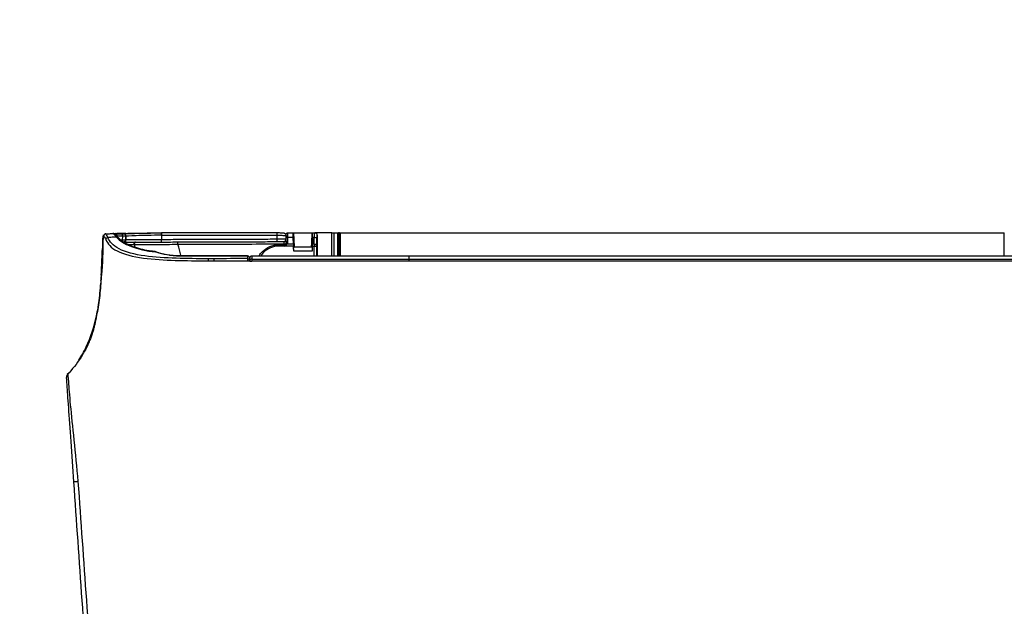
# Model space of a CAD drawing. Header units: millimetres. Extents: x 922208 to 1069538, y -182208 to -99877.
# Tile 15 of 256: x 975647 to 975903, y -179922 to -179769. Entities that reach past the tile are written whole.
import ezdxf
from ezdxf import colors
from ezdxf.entities.mleader import LeaderData, LeaderLine
from ezdxf.math import Vec2, Vec3

# ---------------------------------------------------------------- set-up
doc = ezdxf.new("R2010")
doc.units = ezdxf.units.MM
doc.header["$MEASUREMENT"] = 0
doc.layers.add('IS_KLIM Opis_Średnice', color=7, linetype='Continuous', lineweight=9)
doc.layers.add('IS_KLIM_urządzenia', color=3, linetype='Continuous')

# ---------------------------------------------------------------- blocks, each defined once
blk = doc.blocks.new('G$CFEA986A8')
at = {"layer": 'IS_KLIM_urządzenia', "linetype": 'Continuous'}
for p, q in [((53.93, 200.11), (53.93, 200.96)), ((54.23, 201.26), (55.52, 201.26)), ((55.52, 201.26), (55.54, 201.26)), ((55.54, 201.26), (55.69, 198.26)), ((55.54, 201.26), (59.6, 201.26)), ((59.62, 201.26), (60.17, 201.26)), ((64.28, 201.26), (65.29, 201.26)), ((65.09, 201.06), (65.09, 200.26)), ((65.49, 201.26), (65.29, 201.26)), ((65.29, 200.27), (65.29, 201.26)), ((65.49, 201.26), (209.47, 201.26)), ((65.49, 201.26), (65.49, 200.27)), ((65.69, 200.26), (65.69, 201.06)), ((209.47, 196.29), (209.47, 201.26)), ((53.93, 199.16), (53.93, 200.11)), ((54.24, 200.26), (54.24, 199.31)), ((55.48, 200.26), (54.24, 200.26)), ((55.51, 198.89), (55.48, 200.26)), ((60.06, 200.26), (59.65, 200.26)), ((65.09, 200.26), (65.09, 196.29)), ((65.29, 200.27), (65.49, 200.27)), ((65.29, 196.29), (65.29, 200.27)), ((65.49, 200.27), (65.5, 196.29)), ((65.7, 196.29), (65.69, 200.26)), ((46.54, 196.29), (46.54, 196.24)), ((80.5, 196.29), (80.5, 196.24)), ((80.5, 196.24), (80.5, 195.58)), ((46.54, 195.58), (46.54, 195.13)), ((80.5, 195.58), (80.5, 195.13))]:
    blk.add_line(p, q, dxfattribs=at)
for centre, radius, start, end in [((18.72, 200.56), 0.5, 357.7294, 89), ((65.29, 201.06), 0.2, 90, 179.94), ((65.49, 201.06), 0.2, 0.06, 90), ((25.66, 196.65), 0.5, 72.0675, 83.6302)]:
    blk.add_arc(centre, radius, start, end, dxfattribs=at)
at = {"layer": 'IS_KLIM_urządzenia', "linetype": 'Continuous', "extrusion": (0, 0, -1)}
for centre, radius, start, end in [((-54.23, 200.96), 0.3, 0, 90), ((-18.69, 199.74), 0.5, 182.0496, 269.8), ((-45.54, 195.79), 0.5, 90, 180), ((-46.54, 195.79), 0.5, 0, 90)]:
    blk.add_arc(centre, radius, start, end, dxfattribs=at)
at = {"layer": 'IS_KLIM_urządzenia', "linetype": 'Continuous'}
for centre, major_axis, ratio, start_param, end_param in [((14.93, 200.53), (-0.026, 0.499), 0.9983, 0, 1.502362), ((16.45, 200.61), (0.144, 0.479), 0.997743, 0.012939, 0.345034), ((16.95, 200.59), (-0.009, -0.5), 0.866632, 1.552217, 3.141593), ((18.12, 200.57), (-0.009, -0.5), 0.86661, 1.552873, 3.141593), ((26.93, 200.73), (0, 0.5), 0.034873, 4.714126, 6.335137), ((26.98, 200.73), (0, -0.5), 0.034873, 1.572542, 3.193553), ((51.98, 200.73), (0, -0.5), 0.034873, 1.572542, 3.193984), ((60.17, 200.76), (0, 0.5), 0.996195, 4.713166, 6.283185), ((15.36, 199.79), (0.457, 0.203), 0.909388, 1.232542, 2.687909), ((17.2, 199.87), (0.375, 0.331), 0.874767, 6.258498, 7.242676), ((18.08, 199.73), (-0.002, 0.5), 0.86639, 4.116092, 4.679302), ((21.31, 198.76), (-0.002, 0.49), 0.738248, 0, 1.638372), ((26.9, 199.77), (0.002, -0.5), 0.034879, 0, 1.57242), ((51.98, 199.85), (0.002, -0.5), 0.034879, 0, 1.57242), ((52.33, 198.36), (0, 0.3), 0.034873, 4.714134, 6.283185), ((53.41, 199.86), (0.002, -0.5), 0.988846, 0, 1.567605), ((53.43, 199.83), (-0.5, 0), 0.97477, 1.576144, 3.141593), ((53.43, 198.86), (-0.5, 0), 0.003693, 1.579523, 2.534048), ((53.43, 198.36), (0, 0.3), 0.034873, 4.714134, 6.283185), ((53.65, 198.39), (0.084, -0.288), 0.033955, 1.562656, 3.141593), ((54.11, 198.74), (-0.256, 0.157), 0.454954, 4.950735, 6.283185), ((54.23, 200.11), (-0.3, 0), 0.500503, 4.682189, 6.283185), ((54.23, 199.16), (-0.3, 0), 0.500503, 4.682189, 6.283185), ((59.99, 198.58), (-0.499, 0.025), 0.499537, 3.242371, 4.737227), ((59.98, 198.33), (0.5, 0), 0.001724, 0.087267, 1.535915), ((60.06, 200.01), (-0.499, 0.025), 0.499537, 3.242371, 4.737227), ((65.29, 200.26), (0.2, 0), 0.005236, 1.570788, 3.141593), ((65.49, 200.26), (0.2, 0), 0.005236, 0, 1.570791), ((25.66, 196.65), (0.055, 0.497), 0.256635, 6.28316, 6.727423), ((25.66, 196.65), (-0.154, -0.476), 0.571177, 3.141593, 3.672186), ((30.87, 195.79), (0, 0.5), 0.010876, 0, 0.428815), ((45.54, 195.79), (0, 0.5), 0.009623, 0, 0.426438), ((45.54, 195.79), (-0.5, 0), 0.910452, 3.141593, 4.716369), ((46.54, 195.79), (-0.5, 0), 0.894842, 4.712389, 6.283185), ((45.54, 195.22), (-0.5, 0), 0.910238, 3.141593, 4.716614), ((45.54, 195.22), (-0.001, 0.5), 0.004977, 0.42694, 1.572622), ((45.54, 195.22), (-0.5, 0), 0.001837, 1.565823, 3.141593), ((46.54, 195.13), (-0.5, 0), 0.894842, 4.712389, 6.283185), ((46.54, 195.13), (-0.5, 0), 0.001524, 0, 1.570796)]:
    blk.add_ellipse(centre, major_axis=major_axis, ratio=ratio, start_param=start_param, end_param=end_param, dxfattribs=at)
at = {"layer": 'IS_KLIM_urządzenia', "linetype": 'Continuous', "extrusion": (0, 0, -1)}
for centre, major_axis, ratio, start_param, end_param in [((54.23, 199.26), (0, -2), 0.005231, 3.141593, 4.188473), ((55.62, 199.26), (0.11, -2), 0.052397, 2.097475, 3.144355), ((53.43, 199.16), (0.479, -0.142), 1, 5.994256, 6.545048), ((53.44, 199.31), (0.771, -0.214), 1, 6.012747, 6.56354)]:
    blk.add_ellipse(centre, major_axis=major_axis, ratio=ratio, start_param=start_param, end_param=end_param, dxfattribs=at)
at = {"layer": 'IS_KLIM_urządzenia', "linetype": 'Continuous'}
for points, knots in [([(14.21, 200.54), (14.17, 199.53), (14.12, 197.84), (14.05, 195.45), (13.98, 193.38), (13.88, 191.32), (13.68, 188.56), (13.37, 185.89), (13.01, 183.93), (12.88, 183.33)], [0, 0, 0, 0, 0.174844, 0.294563, 0.414282, 0.534001, 0.653719, 0.893157, 1, 1, 1, 1]), ([(14.29, 200.81), (14.28, 199.72), (14.24, 198.12), (14.2, 196.18), (14.17, 195.22), (14.15, 194.58), (14.11, 194.03), (14.06, 193.38), (13.96, 192.48), (13.91, 191.88), (13.89, 191.63)], [0, 0, 0, 0, 0.261726, 0.374815, 0.426057, 0.47543, 0.525874, 0.58018, 0.704159, 1, 1, 1, 1]), ([(14.21, 200.54), (14.21, 200.54), (14.21, 200.54), (14.21, 200.54), (14.24, 200.54), (14.28, 200.54), (14.28, 200.54), (14.28, 200.54)], [0, 0, 0, 0, 0.184418, 0.184418, 0.99996, 0.99996, 1, 1, 1, 1]), ([(14.91, 201.03), (14.8, 201.03), (14.8, 201.03), (14.72, 201.02), (14.69, 201.02), (14.69, 201.02)], [0, 0, 0, 0, 0.500965, 0.500965, 1, 1, 1, 1]), ([(14.91, 201.03), (15.24, 201.05), (15.57, 201.07), (16.08, 201.09), (16.24, 201.1), (16.41, 201.11)], [0, 0, 0, 0, 0.665624, 0.665624, 1, 1, 1, 1]), ([(17.58, 200.19), (17.53, 200.24), (17.28, 200.53), (17.02, 200.81), (16.81, 200.97), (16.69, 201.07), (16.57, 201.09), (16.54, 201.1)], [0, 0, 0, 0, 0.095996, 0.59266, 0.84646, 0.967214, 1, 1, 1, 1]), ([(19.22, 201.14), (18.71, 201.12), (17.99, 201.09), (17.43, 201.08), (17.25, 201.08)], [0, 0, 0, 0, 0.627909, 1, 1, 1, 1]), ([(18.55, 200.55), (18.38, 200.55), (18.22, 200.56), (17.83, 200.56), (17.6, 200.57), (17.38, 200.57)], [0, 0, 0, 0, 0.427577, 0.427577, 1, 1, 1, 1]), ([(18.12, 201.07), (18.26, 201.06), (18.38, 201.06), (18.64, 201.06), (18.72, 201.06), (18.72, 201.06)], [0, 0, 0, 0, 0.352743, 0.352743, 1, 1, 1, 1]), ([(18.52, 199.72), (18.52, 199.8), (18.52, 199.88), (18.53, 200.16), (18.54, 200.35), (18.55, 200.55)], [0, 0, 0, 0, 0.293814, 0.293814, 1, 1, 1, 1]), ([(18.72, 201.06), (18.72, 201.06), (19.6, 201.08), (22.63, 201.19), (24.74, 201.23), (26.93, 201.23)], [0, 0, 0, 0, 0.5, 0.5, 1, 1, 1, 1]), ([(19.22, 200.54), (19.21, 200.34), (19.2, 200.13), (19.19, 199.86), (19.19, 199.79), (19.18, 199.72)], [0, 0, 0, 0, 0.736288, 0.736288, 1, 1, 1, 1]), ([(19.22, 201.14), (19.58, 201.15), (20.3, 201.17), (21.53, 201.2), (23.05, 201.22), (24.87, 201.23), (26.28, 201.23), (26.98, 201.23)], [0, 0, 0, 0, 0.163195, 0.329907, 0.49928, 0.750989, 1, 1, 1, 1]), ([(26.95, 200.73), (24.89, 200.73), (22.89, 200.68), (20.05, 200.57), (19.22, 200.54), (19.22, 200.54)], [0, 0, 0, 0, 0.5, 0.5, 1, 1, 1, 1]), ([(26.95, 200.73), (26.95, 200.72), (26.95, 200.7), (26.94, 200.38), (26.92, 200.07), (26.91, 199.77)], [0, 0, 0, 0, 0.050907, 0.050907, 1, 1, 1, 1]), ([(26.99, 200.73), (27.33, 200.73), (27.66, 200.73), (29.33, 200.73), (30.66, 200.73), (37.32, 200.73), (42.65, 200.73), (49.32, 200.73), (50.66, 200.73), (52, 200.73)], [0, 0, 0, 0, 0.039967, 0.039967, 0.199835, 0.199835, 0.839306, 0.839306, 1, 1, 1, 1]), ([(53.93, 200.67), (53.93, 200.68), (53.93, 200.75), (53.89, 200.86), (53.81, 200.99), (53.72, 201.07), (53.63, 201.12), (53.56, 201.15), (53.47, 201.17), (53.32, 201.19), (53.02, 201.21), (52.48, 201.23), (52.05, 201.23), (51.82, 201.23), (51.78, 201.23)], [0, 0, 0, 0, 0.008737, 0.069232, 0.117614, 0.159413, 0.196322, 0.230426, 0.272625, 0.360337, 0.57868, 0.76722, 0.964188, 1, 1, 1, 1]), ([(52, 200.73), (52.12, 200.73), (52.25, 200.73), (52.58, 200.73), (52.8, 200.73), (53.18, 200.72), (53.35, 200.71), (53.63, 200.7), (53.74, 200.69), (53.89, 200.68), (53.93, 200.67), (53.93, 200.66)], [0, 0, 0, 0, 0.119883, 0.119883, 0.339691, 0.339691, 0.55974, 0.55974, 0.779888, 0.779888, 1, 1, 1, 1]), ([(59.65, 200.26), (59.66, 200.45), (59.66, 200.63), (59.66, 200.92), (59.65, 201.04), (59.64, 201.21), (59.63, 201.26), (59.62, 201.26)], [0, 0, 0, 0, 0.320954, 0.320954, 0.641904, 0.641904, 1, 1, 1, 1]), ([(60.06, 200.26), (60.07, 200.47), (60.08, 200.67), (60.1, 200.96), (60.11, 201.07), (60.14, 201.22), (60.16, 201.26), (60.17, 201.26)], [0, 0, 0, 0, 0.353708, 0.353708, 0.676927, 0.676927, 1, 1, 1, 1]), ([(63.8, 201.26), (62.76, 201.26), (61.72, 201.26), (60.66, 201.26), (60.64, 201.26), (60.48, 201.26), (60.33, 201.26), (60.18, 201.26)], [0, 0, 0, 0, 0.863472, 0.863472, 0.877231, 0.877231, 1, 1, 1, 1]), ([(60.67, 200.76), (60.65, 200.76), (60.64, 200.73), (60.61, 200.62), (60.6, 200.54), (60.57, 200.31), (60.56, 200.17), (60.56, 200.01)], [0, 0, 0, 0, 0.323211, 0.323211, 0.646457, 0.646457, 1, 1, 1, 1]), ([(14.86, 199.79), (15.27, 198.9), (15.97, 198.03), (18.72, 196.62), (20.82, 196.12), (25.21, 195.49), (27.58, 195.36), (32.29, 195.23), (34.65, 195.19), (37.02, 195.19)], [0, 0, 0, 0, 0.25, 0.25, 0.5, 0.5, 0.75, 0.75, 1, 1, 1, 1]), ([(17.18, 200.33), (16.78, 200.31), (16.38, 200.3), (15.77, 200.27), (15.55, 200.26), (15.33, 200.25)], [0, 0, 0, 0, 0.64643, 0.64643, 1, 1, 1, 1]), ([(37.02, 195.65), (34.71, 195.64), (32.4, 195.69), (27.8, 195.82), (25.48, 195.94), (21.18, 196.55), (19.11, 197.06), (16.41, 198.49), (15.73, 199.37), (15.33, 200.25)], [0, 0, 0, 0, 0.25, 0.25, 0.5, 0.5, 0.75, 0.75, 1, 1, 1, 1]), ([(25.22, 197.23), (24.9, 197.26), (23.92, 197.39), (22.4, 197.73), (20.73, 198.24), (19.32, 198.86), (18.3, 199.5), (17.85, 199.92), (17.7, 200.1)], [0, 0, 0, 0, 0.087973, 0.275439, 0.466673, 0.659321, 0.855696, 1, 1, 1, 1]), ([(19.17, 199.24), (19.58, 199.24), (20.23, 199.24), (22.58, 199.25), (24.7, 199.26), (26.9, 199.27)], [0, 0, 0, 0, 0.359642, 0.359642, 1, 1, 1, 1]), ([(26.91, 199.77), (24.85, 199.75), (22.86, 199.74), (20.02, 199.72), (19.18, 199.72), (19.18, 199.72)], [0, 0, 0, 0, 0.5, 0.5, 1, 1, 1, 1]), ([(19.71, 198.73), (19.85, 198.73), (20, 198.72), (20.4, 198.72), (20.63, 198.72), (20.94, 198.72)], [0, 0, 0, 0, 0.37651, 0.37651, 1, 1, 1, 1]), ([(20.94, 198.72), (20.95, 198.72), (20.96, 198.72), (20.97, 198.72), (20.97, 198.72), (20.97, 198.72), (20.97, 198.72), (20.97, 198.71), (20.97, 198.71), (20.97, 198.71), (20.97, 198.71), (20.98, 198.71), (20.98, 198.71), (20.98, 198.71)], [0, 0, 0, 0, 0.615634, 0.615634, 0.835116, 0.835116, 0.937229, 0.937229, 0.970666, 0.970666, 0.991316, 0.991316, 1, 1, 1, 1]), ([(21.06, 198.72), (22.51, 198.73), (24.09, 198.74), (27.27, 198.76), (28.87, 198.77), (30.48, 198.77)], [0, 0, 0, 0, 0.5, 0.5, 1, 1, 1, 1]), ([(21.11, 198.73), (21.11, 198.75), (21.11, 198.77), (21.11, 198.81), (21.11, 198.83), (21.11, 198.89), (21.12, 198.93), (21.14, 199.02), (21.15, 199.07), (21.18, 199.15), (21.2, 199.18), (21.24, 199.23), (21.27, 199.24), (21.29, 199.25), (21.3, 199.25), (21.3, 199.25)], [0, 0, 0, 0, 0.079375, 0.079375, 0.152142, 0.152142, 0.308093, 0.308093, 0.533795, 0.533795, 0.744603, 0.744603, 0.955402, 0.955402, 1, 1, 1, 1]), ([(26.9, 199.27), (27.23, 199.27), (27.56, 199.27), (29.23, 199.27), (30.56, 199.28), (37.22, 199.3), (42.55, 199.32), (49.25, 199.34), (50.62, 199.35), (51.98, 199.35)], [0, 0, 0, 0, 0.039838, 0.039838, 0.199192, 0.199192, 0.836607, 0.836607, 1, 1, 1, 1]), ([(52, 199.85), (51.67, 199.85), (51.33, 199.85), (49.67, 199.85), (48.33, 199.84), (41.67, 199.82), (36.34, 199.8), (29.65, 199.78), (28.28, 199.77), (26.91, 199.77)], [0, 0, 0, 0, 0.039838, 0.039838, 0.199192, 0.199192, 0.836607, 0.836607, 1, 1, 1, 1]), ([(30.48, 198.78), (30.48, 198.84), (30.48, 198.89), (30.48, 199), (30.48, 199.05), (30.48, 199.14), (30.48, 199.17), (30.48, 199.23), (30.48, 199.25), (30.49, 199.27), (30.49, 199.28), (30.49, 199.28), (30.49, 199.28), (30.49, 199.28)], [0, 0, 0, 0, 0.215384, 0.215384, 0.430768, 0.430768, 0.646164, 0.646164, 0.861588, 0.861588, 0.968092, 0.968092, 1, 1, 1, 1]), ([(30.48, 198.78), (30.81, 198.78), (31.14, 198.78), (32.81, 198.79), (34.14, 198.79), (40.81, 198.82), (46.14, 198.83), (52.13, 198.86), (52.78, 198.86), (53.43, 198.86)], [0, 0, 0, 0, 0.043508, 0.043508, 0.217737, 0.217737, 0.914651, 0.914651, 1, 1, 1, 1]), ([(48.08, 196.29), (48.28, 196.62), (48.52, 196.92), (49.71, 198.11), (51.01, 198.66), (52.33, 198.66)], [0, 0, 0, 0, 0.226904, 0.226904, 1, 1, 1, 1]), ([(52.34, 198.36), (51.1, 198.36), (49.89, 197.85), (48.81, 196.78), (48.63, 196.55), (48.46, 196.31)], [0, 0, 0, 0, 0.807469, 0.807469, 1, 1, 1, 1]), ([(51.98, 199.35), (52.17, 199.35), (52.36, 199.35), (52.68, 199.36), (52.83, 199.36), (53.07, 199.36), (53.18, 199.36), (53.34, 199.36), (53.39, 199.36), (53.41, 199.36)], [0, 0, 0, 0, 0.270422, 0.270422, 0.513615, 0.513615, 0.756808, 0.756808, 1, 1, 1, 1]), ([(53.91, 199.86), (53.87, 199.86), (53.8, 199.86), (53.59, 199.86), (53.45, 199.86), (53.12, 199.86), (52.93, 199.86), (52.5, 199.86), (52.25, 199.85), (52, 199.85)], [0, 0, 0, 0, 0.243193, 0.243193, 0.486385, 0.486385, 0.729578, 0.729578, 1, 1, 1, 1]), ([(52.33, 198.66), (52.53, 198.66), (52.73, 198.66), (53.1, 198.66), (53.26, 198.66), (53.43, 198.66)], [0, 0, 0, 0, 0.545123, 0.545123, 1, 1, 1, 1]), ([(53.44, 198.36), (53.24, 198.36), (53.04, 198.36), (52.67, 198.36), (52.51, 198.36), (52.34, 198.36)], [0, 0, 0, 0, 0.545123, 0.545123, 1, 1, 1, 1]), ([(53.43, 199.35), (53.43, 199.33), (53.43, 199.31), (53.43, 199.25), (53.43, 199.21), (53.43, 199.13), (53.43, 199.07), (53.43, 198.97), (53.43, 198.91), (53.43, 198.86)], [0, 0, 0, 0, 0.251437, 0.251437, 0.502865, 0.502865, 0.754279, 0.754279, 1, 1, 1, 1]), ([(53.86, 198.9), (53.85, 198.88), (53.84, 198.87), (53.8, 198.82), (53.77, 198.79), (53.73, 198.76), (53.72, 198.75), (53.67, 198.72), (53.62, 198.69), (53.57, 198.68)], [0, 0, 0, 0, 0.160482, 0.160482, 0.52212, 0.52212, 0.58886, 0.58886, 1, 1, 1, 1]), ([(53.67, 198.39), (53.75, 198.43), (53.83, 198.48), (53.97, 198.62), (54.03, 198.71), (54.09, 198.82), (54.11, 198.86), (54.12, 198.89)], [0, 0, 0, 0, 0.391531, 0.391531, 0.834377, 0.834377, 1, 1, 1, 1]), ([(55.51, 198.89), (55.51, 198.79), (55.51, 198.68), (55.52, 198.51), (55.52, 198.45), (55.53, 198.39)], [0, 0, 0, 0, 0.64422, 0.64422, 1, 1, 1, 1]), ([(55.59, 197.26), (55.57, 197.59), (55.55, 197.93), (55.53, 198.3), (55.53, 198.35), (55.53, 198.39)], [0, 0, 0, 0, 0.885108, 0.885108, 1, 1, 1, 1]), ([(59.6, 198.3), (59.61, 198.42), (59.61, 198.53), (59.62, 198.7), (59.62, 198.75), (59.62, 198.81)], [0, 0, 0, 0, 0.65065, 0.65065, 1, 1, 1, 1]), ([(59.99, 198.83), (60, 199.08), (60.01, 199.33), (60.04, 199.8), (60.05, 200.03), (60.06, 200.26)], [0, 0, 0, 0, 0.522709, 0.522709, 1, 1, 1, 1]), ([(59.99, 198.83), (59.99, 198.75), (59.99, 198.67), (59.99, 198.51), (60, 198.42), (60, 198.33), (60, 198.33), (60, 198.33)], [0, 0, 0, 0, 0.501708, 0.501708, 0.983156, 0.983156, 1, 1, 1, 1]), ([(60.56, 200.01), (60.54, 199.72), (60.53, 199.43), (60.5, 198.96), (60.49, 198.77), (60.48, 198.58)], [0, 0, 0, 0, 0.604042, 0.604042, 1, 1, 1, 1]), ([(60.48, 198.33), (60.48, 198.34), (60.48, 198.35), (60.48, 198.39), (60.48, 198.42), (60.48, 198.5), (60.48, 198.54), (60.48, 198.58)], [0, 0, 0, 0, 0.109897, 0.109897, 0.498525, 0.498525, 1, 1, 1, 1]), ([(13.84, 190.86), (13.85, 191.05), (13.99, 193.24), (14.05, 195.43), (14.11, 197.43)], [0, 0, 0, 0, 0.087292, 1, 1, 1, 1]), ([(30.87, 196.29), (34.81, 196.29), (38.74, 196.29), (43.63, 196.29), (44.58, 196.29), (45.54, 196.29)], [0, 0, 0, 0, 0.804889, 0.804889, 1, 1, 1, 1]), ([(45.54, 196.25), (45.37, 196.25), (45.2, 196.25), (43.71, 196.25), (42.37, 196.25), (37.65, 196.25), (34.26, 196.25), (30.87, 196.25)], [0, 0, 0, 0, 0.033958, 0.033958, 0.30672, 0.30672, 1, 1, 1, 1]), ([(45.54, 196.25), (45.54, 196.11), (45.54, 195.97), (45.54, 195.78), (45.54, 195.73), (45.54, 195.68)], [0, 0, 0, 0, 0.728288, 0.728288, 1, 1, 1, 1]), ([(46.54, 196.29), (46.71, 196.29), (46.87, 196.29), (48.37, 196.29), (49.71, 196.29), (56.37, 196.29), (61.71, 196.29), (71.52, 196.29), (76.01, 196.29), (80.5, 196.29)], [0, 0, 0, 0, 0.014724, 0.014724, 0.13252, 0.13252, 0.603704, 0.603704, 1, 1, 1, 1]), ([(46.54, 196.24), (46.54, 196.09), (46.54, 195.94), (46.54, 195.72), (46.54, 195.65), (46.54, 195.58)], [0, 0, 0, 0, 0.674851, 0.674851, 1, 1, 1, 1]), ([(55.59, 197.26), (55.58, 197.37), (55.58, 197.49), (55.57, 197.7), (55.57, 197.8), (55.56, 197.97), (55.57, 198.05), (55.57, 198.17), (55.57, 198.21), (55.58, 198.25), (55.58, 198.26), (55.59, 198.26)], [0, 0, 0, 0, 0.214139, 0.214139, 0.428302, 0.428302, 0.642148, 0.642148, 0.856248, 0.856248, 1, 1, 1, 1]), ([(55.59, 198.26), (56.25, 198.26), (56.92, 198.26), (58.24, 198.26), (58.89, 198.26), (59.55, 198.26)], [0, 0, 0, 0, 0.504617, 0.504617, 1, 1, 1, 1]), ([(59.55, 197.26), (58.88, 197.26), (58.22, 197.26), (56.9, 197.26), (56.24, 197.26), (55.59, 197.26)], [0, 0, 0, 0, 0.504597, 0.504597, 1, 1, 1, 1]), ([(59.6, 198.3), (59.6, 198.29), (59.6, 198.27), (59.58, 197.93), (59.57, 197.59), (59.55, 197.26)], [0, 0, 0, 0, 0.042191, 0.042191, 1, 1, 1, 1]), ([(59.55, 198.26), (59.55, 198.26), (59.56, 198.24), (59.57, 198.17), (59.57, 198.11), (59.57, 197.97), (59.57, 197.89), (59.57, 197.7), (59.56, 197.59), (59.56, 197.41), (59.55, 197.34), (59.55, 197.26)], [0, 0, 0, 0, 0.214776, 0.214776, 0.429554, 0.429554, 0.644336, 0.644336, 0.859321, 0.859321, 1, 1, 1, 1]), ([(80.5, 196.29), (94.71, 196.29), (108.92, 196.29), (161.8, 196.29), (200.47, 196.29), (239.13, 196.29)], [0, 0, 0, 0, 0.268807, 0.268807, 1, 1, 1, 1]), ([(37.02, 195.65), (37.02, 195.62), (37.02, 195.58), (37.02, 195.52), (37.02, 195.51), (37.02, 195.46), (37.02, 195.41), (37.02, 195.3), (37.02, 195.25), (37.02, 195.19)], [0, 0, 0, 0, 0.339646, 0.339646, 0.410746, 0.410746, 0.705373, 0.705373, 1, 1, 1, 1]), ([(37.04, 195.19), (37.45, 195.19), (37.86, 195.19), (38.27, 195.2), (38.27, 195.2), (38.27, 195.2)], [0, 0, 0, 0, 0.999951, 0.999951, 1, 1, 1, 1]), ([(13.2, 185.01), (13.26, 185.37), (13.53, 187.14), (13.7, 188.92), (13.8, 190.33)], [0, 0, 0, 0, 0.205915, 1, 1, 1, 1]), ([(12.9, 183.43), (12.87, 183.23), (12.78, 182.78), (12.61, 181.92), (12.45, 181.22), (12.25, 180.45), (11.92, 179.33), (11.37, 177.81), (10.52, 175.99), (9.02, 173.44), (7.61, 171.66), (6.52, 170.55)], [0, 0, 0, 0, 0.131561, 0.187092, 0.238012, 0.287017, 0.336427, 0.442316, 0.562752, 0.698039, 1, 1, 1, 1]), ([(9.04, 173.7), (9.64, 174.6), (10.17, 175.55), (11.68, 178.7), (12.38, 180.96), (12.99, 183.86), (13.1, 184.44), (13.2, 185.01)], [0, 0, 0, 0, 0.27031, 0.27031, 0.856348, 0.856348, 1, 1, 1, 1]), ([(6.65, 170.69), (6.65, 170.69), (6.7, 170.09), (6.87, 167.77), (7, 166.06), (7.4, 161.8), (7.67, 159.23), (8.26, 153.53), (8.57, 150.5), (8.86, 147.39)], [0, 0, 0, 0, 0.25, 0.25, 0.5, 0.5, 0.75, 0.75, 1, 1, 1, 1]), ([(7.97, 147.33), (7.76, 150.33), (7.55, 153.27), (7.16, 158.8), (6.99, 161.31), (6.7, 165.47), (6.58, 167.12), (6.43, 169.36), (6.39, 169.93), (6.39, 169.93)], [0, 0, 0, 0, 0.25, 0.25, 0.5, 0.5, 0.75, 0.75, 1, 1, 1, 1]), ([(8.86, 147.39), (8.75, 147.38), (8.64, 147.38), (8.43, 147.36), (8.34, 147.36), (8.18, 147.34), (8.12, 147.34), (8.03, 147.33), (8, 147.33), (7.97, 147.33), (7.97, 147.33), (7.97, 147.33)], [0, 0, 0, 0, 0.230435, 0.230435, 0.460869, 0.460869, 0.691304, 0.691304, 0.881057, 0.881057, 1, 1, 1, 1]), ([(8.86, 147.39), (8.86, 147.39), (8.86, 147.39), (8.86, 147.39), (8.86, 147.39), (8.86, 147.39)], [0, 0, 0, 0, 0.629495, 0.629495, 1, 1, 1, 1])]:
    blk.add_open_spline(points, degree=3, knots=knots, dxfattribs=at)
for points, degree in [([(14.29, 200.54), (14.32, 200.54), (14.34, 200.54), (14.43, 200.54)], 3), ([(14.43, 200.54), (14.51, 200.54), (14.64, 200.28), (14.86, 199.79)], 3), ([(15.33, 200.25), (15.11, 200.77), (14.98, 201.04), (14.91, 201.03)], 3), ([(16.59, 201.08), (16.51, 201.13), (16.41, 201.1)], 2), ([(16.41, 201.11), (16.42, 201.11), (16.42, 201.11), (16.42, 201.11)], 3), ([(16.42, 201.11), (16.51, 201.08), (16.77, 200.81), (17.18, 200.33)], 3), ([(16.54, 201.09), (16.65, 201.09), (16.79, 201.09), (16.96, 201.09)], 3), ([(16.96, 201.09), (17.35, 201.08), (17.74, 201.07), (18.12, 201.07)], 3), ([(19.22, 200.54), (19.22, 200.54), (18.99, 200.54), (18.55, 200.55)], 3), ([(19.18, 199.72), (19.19, 199.99), (19.2, 200.26), (19.22, 200.54)], 3), ([(19.22, 200.54), (19.21, 200.31), (19.2, 200.08), (19.19, 199.85)], 3), ([(26.99, 200.73), (26.98, 200.73), (26.97, 200.73), (26.95, 200.73)], 3), ([(51.98, 201.23), (43.65, 201.23), (35.31, 201.23), (26.98, 201.23)], 3), ([(52, 199.85), (52, 200.15), (52, 200.44), (52, 200.73)], 3), ([(53.93, 200.66), (53.93, 200.47), (53.93, 200.29), (53.93, 200.11)], 3), ([(59.45, 198.26), (59.5, 199.26), (59.55, 200.26), (59.6, 201.26)], 3), ([(59.6, 201.26), (59.6, 201.26), (59.61, 201.26), (59.62, 201.26)], 3), ([(60.17, 201.26), (60.17, 201.26), (60.18, 201.26), (60.18, 201.26)], 3), ([(60.68, 200.76), (60.67, 200.76), (60.67, 200.76), (60.67, 200.76)], 3), ([(60.68, 200.76), (60.68, 199.27), (60.68, 197.78), (60.68, 196.29)], 3), ([(63.8, 196.29), (63.8, 197.95), (63.8, 199.6), (63.8, 201.26)], 3), ([(63.8, 201.26), (63.96, 201.26), (64.12, 201.26), (64.28, 201.26)], 3), ([(64.28, 201.26), (64.28, 199.6), (64.28, 197.95), (64.28, 196.29)], 3), ([(17.18, 200.33), (18.51, 198.82), (21.65, 197.56), (25.65, 197.11)], 3), ([(17.7, 200.1), (17.59, 200.2)], 1), ([(18.11, 199.72), (18.24, 199.72), (18.38, 199.72), (18.52, 199.72)], 3), ([(18.52, 199.72), (18.96, 199.72), (19.18, 199.72), (19.18, 199.72)], 3), ([(19.16, 199.01), (19.17, 199.25), (19.18, 199.48), (19.18, 199.72)], 3), ([(19.18, 199.72), (19.18, 199.48), (19.17, 199.24), (19.16, 199)], 3), ([(19.19, 199.85), (19.19, 199.92), (19.19, 199.98), (19.2, 200.05)], 3), ([(20.98, 198.71), (21.01, 198.72), (21.06, 198.72), (21.11, 198.73)], 3), ([(21.06, 198.72), (21.08, 198.53), (21.1, 198.34), (21.12, 198.15)], 3), ([(30.48, 198.77), (30.48, 198.78), (30.48, 198.78), (30.48, 198.78)], 3), ([(31.12, 196.41), (30.98, 197.21), (30.77, 198), (30.48, 198.77)], 3), ([(53.41, 199.36), (53.43, 199.36), (53.43, 199.35), (53.43, 199.35)], 3), ([(53.43, 198.66), (53.48, 198.66), (53.52, 198.66), (53.57, 198.68)], 3), ([(53.67, 198.39), (53.59, 198.37), (53.52, 198.36), (53.44, 198.36)], 3), ([(55.53, 198.39), (54.91, 198.39), (54.29, 198.39), (53.67, 198.39)], 3), ([(54.12, 198.89), (54.58, 198.89), (55.05, 198.89), (55.51, 198.89)], 3), ([(60, 198.33), (59.87, 198.32), (59.73, 198.31), (59.6, 198.3)], 3), ([(59.65, 200.26), (59.64, 199.78), (59.63, 199.29), (59.62, 198.81)], 3), ([(59.99, 198.83), (59.86, 198.82), (59.74, 198.81), (59.62, 198.81)], 3), ([(60, 196.29), (60, 196.97), (60, 197.65), (60, 198.33)], 3), ([(60.48, 198.33), (60.48, 197.65), (60.48, 196.97), (60.48, 196.29)], 3), ([(13.91, 192.08), (14.01, 193.86), (14.05, 195.65), (14.11, 197.43)], 3), ([(25.72, 197.16), (25.22, 197.23)], 1), ([(30.87, 196.25), (28.93, 196.25), (27.16, 196.62), (25.65, 197.11)], 3), ([(25.81, 197.13), (26.03, 197.06), (26.25, 196.99), (26.47, 196.93)], 3), ([(25.81, 197.13), (27.26, 196.66), (29, 196.29), (30.87, 196.29)], 3), ([(28.66, 196.46), (28.68, 196.45), (28.7, 196.45), (28.72, 196.45)], 3), ([(80.5, 196.24), (69.18, 196.24), (57.86, 196.24), (46.54, 196.24)], 3), ([(239.13, 196.24), (186.25, 196.24), (133.37, 196.24), (80.5, 196.24)], 3), ([(38.27, 195.65), (37.85, 195.65), (37.44, 195.65), (37.02, 195.65)], 3), ([(37.02, 195.19), (37.02, 195.19), (37.03, 195.19), (37.04, 195.19)], 3), ([(45.54, 195.68), (43.12, 195.67), (40.69, 195.66), (38.27, 195.65)], 3), ([(38.27, 195.65), (38.27, 195.57), (38.27, 195.39), (38.27, 195.2)], 3), ([(38.27, 195.2), (40.7, 195.21), (43.12, 195.22), (45.54, 195.22)], 3), ([(46.04, 195.22), (46.04, 195.41), (46.04, 195.6), (46.04, 195.79)], 3), ([(46.04, 195.13), (46.04, 195.16), (46.04, 195.19), (46.04, 195.22)], 3), ([(46.54, 195.58), (57.86, 195.58), (69.18, 195.58), (80.5, 195.58)], 3), ([(50.72, 195.13), (49.33, 195.13), (47.93, 195.13), (46.54, 195.13)], 3), ([(80.5, 195.13), (70.57, 195.13), (60.65, 195.13), (50.72, 195.13)], 3), ([(80.5, 195.58), (133.37, 195.58), (186.25, 195.58), (239.13, 195.58)], 3), ([(239.13, 195.13), (186.25, 195.13), (133.37, 195.13), (80.5, 195.13)], 3), ([(13.99, 193.69), (13.97, 193.3), (13.95, 192.92), (13.94, 192.54)], 3), ([(13.25, 185.33), (13.23, 185.23), (13.22, 185.12), (13.2, 185.01)], 3), ([(10.41, 176.07), (10.45, 176.13), (10.48, 176.2), (10.52, 176.27)], 3), ([(6.65, 170.69), (6.47, 170.49), (6.37, 170.21), (6.39, 169.93)], 3), ([(11.56, 95.97), (10.36, 113.09), (9.16, 130.21), (7.97, 147.33)], 3), ([(8.86, 147.39), (10.07, 130.27), (11.28, 113.14), (12.48, 96.01)], 3)]:
    blk.add_open_spline(points, degree=degree, dxfattribs=at)

msp = doc.modelspace()

# ---------------------------------------------------------------- leaders
at = {"layer": 'IS_KLIM Opis_Średnice', "ltscale": 30}
ml = msp.add_multileader_mtext('Standard', dxfattribs=at)
ml.set_content('{\\fArial|b0|i0|c238|p0;\\C7;Typ: Jednostka wewnętrzna \\P\\P\\pi0,l2.25,a0.5,sm1,q*;\\H0.916667x;\\C256;- moc chłodnicza z tabelą poniżej (płynna regulacja),\\P- spręż 0-90Pa, fabryczna nastawa 25Pa,\\P- min. cztery biegi, maksymalne ciśnienie akustyczne na \\A1;poszcz. biegach: 25/26/27/28 dB(A)\\P\\pi2.25,l0;- zasilanie z agregatu, sterownik przewodowy.', color=256)
ml.set_leader_properties()
ml.build(insert=Vec2(0, 0))
ml.multileader.update_dxf_attribs({"text_left_attachment_type": 6, "text_right_attachment_type": 6, "dogleg_length": 0.36, "arrow_head_size": 4.8})
ctx = ml.context
ctx.base_point, ctx.char_height, ctx.arrow_head_size, ctx.landing_gap_size, ctx.plane_origin = Vec3(970108.61, -180194.07), 240, 4.8, 2.4, Vec3(974850.1, -181599.02)
ctx.left_attachment, ctx.right_attachment = 6, 6
notes = []
notes.append((ctx, [(0, (1, 1, 0), (982682.96, -180194.07), (-1, 0), 0.432, [(0, [(982684.96, -180194.07)], 256, [])])]))
ctx.mtext.insert, ctx.mtext.width, ctx.mtext.defined_height, ctx.mtext.flow_direction = Vec3(970111.01, -179889.39), 14197.4494, 2320, 5
ctx.mtext.has_bg_fill, ctx.mtext.bg_color, ctx.mtext.bg_scale_factor, ctx.mtext.bg_transparency, ctx.mtext.use_window_bg_color = 1, -939524096, 1.5, 0, 1
for ctx, leaders in notes:
    for number, flags, end, landing, length, lines in leaders:
        leader = LeaderData()
        leader.index, (leader.has_last_leader_line, leader.has_dogleg_vector, leader.attachment_direction) = number, flags
        leader.last_leader_point, leader.dogleg_vector, leader.dogleg_length = Vec3(end), Vec3(landing), length
        for number, points, colour, breaks in lines:
            line = LeaderLine()
            line.index, line.vertices, line.color, line.breaks = number, Vec3.list(points), colors.encode_raw_color(colour), breaks
            leader.lines.append(line)
        ctx.leaders.append(leader)

# ---------------------------------------------------------------- next in the draw order: block references
at = {"layer": 'IS_KLIM_urządzenia', "xscale": 1.2, "yscale": 1.2, "zscale": 1.2, "rotation": 360}
msp.add_blockref('G$CFEA986A8', (975651.38, -180066.28), dxfattribs=at)

doc.saveas('drawing.dxf')
